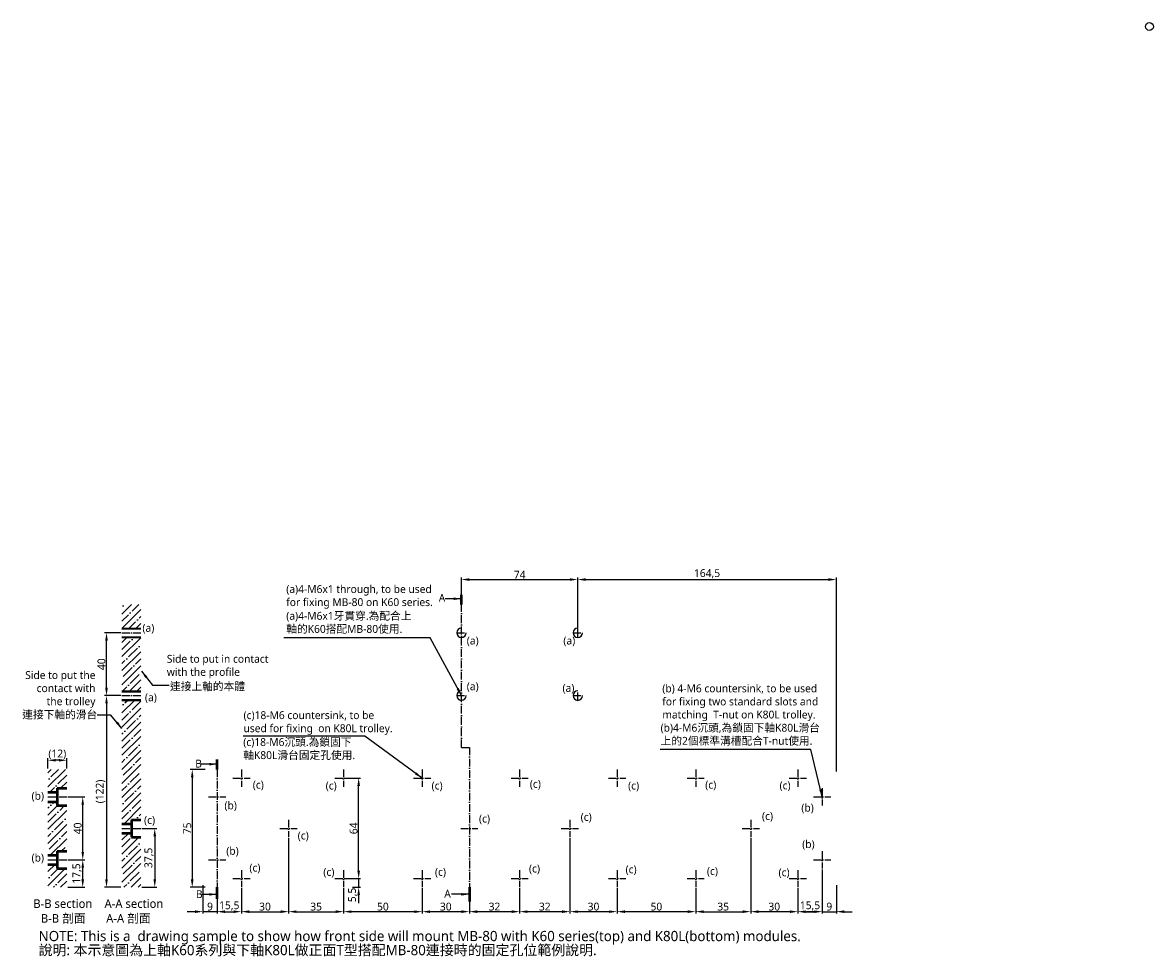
# Model space of a CAD drawing. Header units: millimetres. Extents: x 293 to 1012, y 217 to 811.
import ezdxf

# ---------------------------------------------------------------- set-up
doc = ezdxf.new("R2010")
doc.units = ezdxf.units.MM
doc.linetypes.add('中心線5', pattern=[7.2, 5, -1, 0.2, -1])
doc.layers.get('Defpoints').update_dxf_attribs({"color": 1})
doc.layers.add('中心線', color=5, linetype='中心線5')
doc.layers.add('標註線', color=3, linetype='Continuous')
doc.styles.get("Standard").update_dxf_attribs({"font": 'msjh.ttf'})
doc.dimstyles.new('ISO-25', dxfattribs={"dimtxt": 5, "dimasz": 5, "dimexe": 1.25, "dimexo": 0.625, "dimtad": 1, "dimdec": 8, "dimtxsty": 'Standard', "dimcen": 2.5, "dimadec": 0, "dimazin": 0, "dimtfac": 1, "dimtdec": 8, "dimtmove": 0, "dimatfit": 3, "dimfxl": 0, "dimarcsym": 0})
pattern_1 = [(45, (56.157, 0), (-4.49013, 4.49013), []), (45, (60.647, 0), (-4.49013, 4.49013), [7.9375, -1.5875, 0, -1.5875])]

# ---------------------------------------------------------------- blocks, each defined once
blk = doc.blocks.new('*D1')
at = {"layer": 'Defpoints', "color": 0}
for p in [(321.05, 278.39), (331.23, 278.39), (321.05, 260.89)]:
    blk.add_point(p, dxfattribs=at)
at = {"layer": '標註線', "color": 0, "lineweight": -2}
for p, q in [((321.68, 278.39), (332.48, 278.39)), ((331.23, 265.89), (331.23, 273.39)), ((321.68, 260.89), (332.48, 260.89))]:
    blk.add_line(p, q, dxfattribs=at)
at = {"layer": '標註線', "color": 0}
for points in [[(330.4, 273.39), (332.07, 273.39), (331.23, 278.39)], [(330.4, 265.89), (332.07, 265.89), (331.23, 260.89)]]:
    blk.add_solid(points, dxfattribs=at)
at = {"layer": '標註線', "color": 0, "insert": (327.59, 269.64), "char_height": 5, "attachment_point": 5, "rotation": 90}
blk.add_mtext('17,5', dxfattribs=at)
blk = doc.blocks.new('*D2')
at = {"layer": 'Defpoints', "color": 0}
for p in [(309.05, 341.74), (309.05, 335.89), (321.05, 335.89)]:
    blk.add_point(p, dxfattribs=at)
at = {"layer": '標註線', "color": 0, "lineweight": -2}
for p, q in [((309.05, 336.52), (309.05, 342.99)), ((316.05, 341.74), (314.05, 341.74)), ((321.05, 336.52), (321.05, 342.99))]:
    blk.add_line(p, q, dxfattribs=at)
at = {"layer": '標註線', "color": 0}
for points in [[(314.05, 342.57), (314.05, 340.91), (309.05, 341.74)], [(316.05, 342.57), (316.05, 340.91), (321.05, 341.74)]]:
    blk.add_solid(points, dxfattribs=at)
at = {"layer": '標註線', "color": 0, "insert": (315.05, 345.49), "char_height": 5, "attachment_point": 5}
blk.add_mtext('(12)', dxfattribs=at)
blk = doc.blocks.new('*D3')
at = {"layer": 'Defpoints', "color": 0}
for p in [(346.36, 422.89), (356.18, 422.89), (356.18, 382.89)]:
    blk.add_point(p, dxfattribs=at)
at = {"layer": '標註線', "color": 0, "lineweight": -2}
for p, q in [((355.55, 422.89), (345.11, 422.89)), ((346.36, 387.89), (346.36, 417.89)), ((355.55, 382.89), (345.11, 382.89))]:
    blk.add_line(p, q, dxfattribs=at)
at = {"layer": '標註線', "color": 0}
for points in [[(345.52, 417.89), (347.19, 417.89), (346.36, 422.89)], [(345.52, 387.89), (347.19, 387.89), (346.36, 382.89)]]:
    blk.add_solid(points, dxfattribs=at)
at = {"layer": '標註線', "color": 0, "insert": (343.15, 402.89), "char_height": 5, "attachment_point": 5, "rotation": 90}
blk.add_mtext('40', dxfattribs=at)
blk = doc.blocks.new('*D4')
at = {"layer": 'Defpoints', "color": 0}
for p in [(810.71, 456.78), (646.21, 422.89), (810.71, 333.89)]:
    blk.add_point(p, dxfattribs=at)
at = {"layer": '標註線', "color": 0, "lineweight": -2}
for p, q in [((646.21, 423.52), (646.21, 458.03)), ((651.21, 456.78), (805.71, 456.78)), ((810.71, 334.52), (810.71, 458.03))]:
    blk.add_line(p, q, dxfattribs=at)
at = {"layer": '標註線', "color": 0}
for points in [[(651.21, 457.61), (651.21, 455.94), (646.21, 456.78)], [(805.71, 457.61), (805.71, 455.94), (810.71, 456.78)]]:
    blk.add_solid(points, dxfattribs=at)
at = {"layer": '標註線', "color": 0, "insert": (728.46, 460.42), "char_height": 5, "attachment_point": 5}
blk.add_mtext('164,5', dxfattribs=at)
blk = doc.blocks.new('*D5')
at = {"layer": 'Defpoints', "color": 0}
for p in [(409.71, 335.89), (400.91, 260.89), (409.71, 260.89)]:
    blk.add_point(p, dxfattribs=at)
at = {"layer": '標註線', "color": 0, "lineweight": -2}
for p, q in [((409.09, 335.89), (399.66, 335.89)), ((400.91, 330.89), (400.91, 265.89)), ((409.09, 260.89), (399.66, 260.89))]:
    blk.add_line(p, q, dxfattribs=at)
at = {"layer": '標註線', "color": 0}
for points in [[(400.07, 330.89), (401.74, 330.89), (400.91, 335.89)], [(400.07, 265.89), (401.74, 265.89), (400.91, 260.89)]]:
    blk.add_solid(points, dxfattribs=at)
at = {"layer": '標註線', "color": 0, "insert": (397.74, 298.39), "char_height": 5, "attachment_point": 5, "rotation": 90}
blk.add_mtext('75', dxfattribs=at)
blk = doc.blocks.new('*D6')
at = {"layer": 'Defpoints', "color": 0}
for p in [(321.05, 318.39), (331.23, 318.39), (321.68, 278.39)]:
    blk.add_point(p, dxfattribs=at)
at = {"layer": '標註線', "color": 0, "lineweight": -2}
for p, q in [((321.68, 318.39), (332.48, 318.39)), ((331.23, 283.39), (331.23, 313.39)), ((322.3, 278.39), (332.48, 278.39))]:
    blk.add_line(p, q, dxfattribs=at)
at = {"layer": '標註線', "color": 0}
for points in [[(330.4, 313.39), (332.07, 313.39), (331.23, 318.39)], [(330.4, 283.39), (332.07, 283.39), (331.23, 278.39)]]:
    blk.add_solid(points, dxfattribs=at)
at = {"layer": '標註線', "color": 0, "insert": (328.03, 298.39), "char_height": 5, "attachment_point": 5, "rotation": 90}
blk.add_mtext('40', dxfattribs=at)
blk = doc.blocks.new('*D7')
at = {"layer": 'Defpoints', "color": 0}
for p in [(356.18, 382.89), (346.36, 260.89), (356.18, 260.89)]:
    blk.add_point(p, dxfattribs=at)
at = {"layer": '標註線', "color": 0, "lineweight": -2}
for p, q in [((355.55, 382.89), (345.11, 382.89)), ((346.36, 377.89), (346.36, 265.89)), ((355.55, 260.89), (345.11, 260.89))]:
    blk.add_line(p, q, dxfattribs=at)
at = {"layer": '標註線', "color": 0}
for points in [[(345.52, 377.89), (347.19, 377.89), (346.36, 382.89)], [(345.52, 265.89), (347.19, 265.89), (346.36, 260.89)]]:
    blk.add_solid(points, dxfattribs=at)
at = {"layer": '標註線', "color": 0, "insert": (342.61, 321.89), "char_height": 5, "attachment_point": 5, "rotation": 90}
blk.add_mtext('(122)', dxfattribs=at)
blk = doc.blocks.new('*D8')
at = {"layer": 'Defpoints', "color": 0}
for p in [(368.18, 298.39), (368.18, 260.89), (377.05, 260.89)]:
    blk.add_point(p, dxfattribs=at)
at = {"layer": '標註線', "color": 0, "lineweight": -2}
for p, q in [((368.8, 298.39), (378.3, 298.39)), ((377.05, 293.39), (377.05, 265.89)), ((368.8, 260.89), (378.3, 260.89))]:
    blk.add_line(p, q, dxfattribs=at)
at = {"layer": '標註線', "color": 0}
for points in [[(376.22, 293.39), (377.88, 293.39), (377.05, 298.39)], [(376.22, 265.89), (377.88, 265.89), (377.05, 260.89)]]:
    blk.add_solid(points, dxfattribs=at)
at = {"layer": '標註線', "color": 0, "insert": (373.42, 279.64), "char_height": 5, "attachment_point": 5, "rotation": 90}
blk.add_mtext('37,5', dxfattribs=at)
blk = doc.blocks.new('*D10')
at = {"layer": 'Defpoints', "color": 0}
for p in [(462.21, 292.89), (432.21, 260.89), (462.21, 245.38)]:
    blk.add_point(p, dxfattribs=at)
at = {"layer": '標註線', "color": 0, "lineweight": -2}
for p, q in [((462.21, 292.27), (462.21, 244.13)), ((432.21, 260.27), (432.21, 244.13)), ((437.21, 245.38), (457.21, 245.38))]:
    blk.add_line(p, q, dxfattribs=at)
at = {"layer": '標註線', "color": 0}
for points in [[(437.21, 246.21), (437.21, 244.54), (432.21, 245.38)], [(457.21, 246.21), (457.21, 244.54), (462.21, 245.38)]]:
    blk.add_solid(points, dxfattribs=at)
at = {"layer": '標註線', "color": 0, "insert": (447.21, 248.59), "char_height": 5, "attachment_point": 5}
blk.add_mtext('30', dxfattribs=at)
blk = doc.blocks.new('*D12')
at = {"layer": 'Defpoints', "color": 0}
for p in [(756.21, 292.89), (786.21, 260.89), (756.21, 245.38)]:
    blk.add_point(p, dxfattribs=at)
at = {"layer": '標註線', "color": 0, "lineweight": -2}
for p, q in [((756.21, 292.27), (756.21, 244.13)), ((786.21, 260.27), (786.21, 244.13)), ((781.21, 245.38), (761.21, 245.38))]:
    blk.add_line(p, q, dxfattribs=at)
at = {"layer": '標註線', "color": 0}
for points in [[(761.21, 246.21), (761.21, 244.54), (756.21, 245.38)], [(781.21, 246.21), (781.21, 244.54), (786.21, 245.38)]]:
    blk.add_solid(points, dxfattribs=at)
at = {"layer": '標註線', "color": 0, "insert": (771.21, 248.59), "char_height": 5, "attachment_point": 5}
blk.add_mtext('30', dxfattribs=at)
blk = doc.blocks.new('*D13')
at = {"layer": 'Defpoints', "color": 0}
for p in [(497.21, 330.39), (506.79, 330.39), (497.21, 266.39)]:
    blk.add_point(p, dxfattribs=at)
at = {"layer": '標註線', "color": 0, "lineweight": -2}
for p, q in [((497.84, 330.39), (508.04, 330.39)), ((506.79, 271.39), (506.79, 325.39)), ((497.84, 266.39), (508.04, 266.39))]:
    blk.add_line(p, q, dxfattribs=at)
at = {"layer": '標註線', "color": 0}
for points in [[(505.96, 325.39), (507.63, 325.39), (506.79, 330.39)], [(505.96, 271.39), (507.63, 271.39), (506.79, 266.39)]]:
    blk.add_solid(points, dxfattribs=at)
at = {"layer": '標註線', "color": 0, "insert": (503.58, 298.39), "char_height": 5, "attachment_point": 5, "rotation": 90}
blk.add_mtext('64', dxfattribs=at)
blk = doc.blocks.new('*D14')
at = {"layer": 'Defpoints', "color": 0}
for p in [(646.21, 456.78), (572.21, 440.89), (646.21, 425.89)]:
    blk.add_point(p, dxfattribs=at)
at = {"layer": '標註線', "color": 0, "lineweight": -2}
for p, q in [((572.21, 441.52), (572.21, 458.03)), ((577.21, 456.78), (641.21, 456.78)), ((646.21, 426.52), (646.21, 458.03))]:
    blk.add_line(p, q, dxfattribs=at)
at = {"layer": '標註線', "color": 0}
for points in [[(577.21, 457.61), (577.21, 455.94), (572.21, 456.78)], [(641.21, 457.61), (641.21, 455.94), (646.21, 456.78)]]:
    blk.add_solid(points, dxfattribs=at)
at = {"layer": '標註線', "color": 0, "insert": (609.21, 459.9), "char_height": 5, "attachment_point": 5}
blk.add_mtext('74', dxfattribs=at)
blk = doc.blocks.new('*D15')
at = {"layer": 'Defpoints', "color": 0}
for p in [(462.21, 292.89), (497.21, 260.89), (497.21, 245.38)]:
    blk.add_point(p, dxfattribs=at)
at = {"layer": '標註線', "color": 0, "lineweight": -2}
for p, q in [((462.21, 292.27), (462.21, 244.13)), ((497.21, 260.27), (497.21, 244.13)), ((467.21, 245.38), (492.21, 245.38))]:
    blk.add_line(p, q, dxfattribs=at)
at = {"layer": '標註線', "color": 0}
for points in [[(467.21, 246.21), (467.21, 244.54), (462.21, 245.38)], [(492.21, 246.21), (492.21, 244.54), (497.21, 245.38)]]:
    blk.add_solid(points, dxfattribs=at)
at = {"layer": '標註線', "color": 0, "insert": (479.71, 248.59), "char_height": 5, "attachment_point": 5}
blk.add_mtext('35', dxfattribs=at)
blk = doc.blocks.new('*D16')
at = {"layer": 'Defpoints', "color": 0}
for p in [(756.21, 292.89), (721.21, 260.89), (756.21, 245.38)]:
    blk.add_point(p, dxfattribs=at)
at = {"layer": '標註線', "color": 0, "lineweight": -2}
for p, q in [((756.21, 292.27), (756.21, 244.13)), ((721.21, 260.27), (721.21, 244.13)), ((726.21, 245.38), (751.21, 245.38))]:
    blk.add_line(p, q, dxfattribs=at)
at = {"layer": '標註線', "color": 0}
for points in [[(726.21, 246.21), (726.21, 244.54), (721.21, 245.38)], [(751.21, 246.21), (751.21, 244.54), (756.21, 245.38)]]:
    blk.add_solid(points, dxfattribs=at)
at = {"layer": '標註線', "color": 0, "insert": (738.71, 248.59), "char_height": 5, "attachment_point": 5}
blk.add_mtext('35', dxfattribs=at)
blk = doc.blocks.new('*D17')
at = {"layer": 'Defpoints', "color": 0}
for p in [(671.21, 260.89), (721.21, 260.89), (671.21, 245.38)]:
    blk.add_point(p, dxfattribs=at)
at = {"layer": '標註線', "color": 0, "lineweight": -2}
for p, q in [((671.21, 260.27), (671.21, 244.13)), ((721.21, 260.27), (721.21, 244.13)), ((716.21, 245.38), (676.21, 245.38))]:
    blk.add_line(p, q, dxfattribs=at)
at = {"layer": '標註線', "color": 0}
for points in [[(676.21, 246.21), (676.21, 244.54), (671.21, 245.38)], [(716.21, 246.21), (716.21, 244.54), (721.21, 245.38)]]:
    blk.add_solid(points, dxfattribs=at)
at = {"layer": '標註線', "color": 0, "insert": (696.21, 248.59), "char_height": 5, "attachment_point": 5}
blk.add_mtext('50', dxfattribs=at)
blk = doc.blocks.new('*D18')
at = {"layer": 'Defpoints', "color": 0}
for p in [(547.21, 260.89), (577.21, 260.89), (547.21, 245.38)]:
    blk.add_point(p, dxfattribs=at)
at = {"layer": '標註線', "color": 0, "lineweight": -2}
for p, q in [((547.21, 260.27), (547.21, 244.13)), ((577.21, 260.27), (577.21, 244.13)), ((572.21, 245.38), (552.21, 245.38))]:
    blk.add_line(p, q, dxfattribs=at)
at = {"layer": '標註線', "color": 0}
for points in [[(552.21, 246.21), (552.21, 244.54), (547.21, 245.38)], [(572.21, 246.21), (572.21, 244.54), (577.21, 245.38)]]:
    blk.add_solid(points, dxfattribs=at)
at = {"layer": '標註線', "color": 0, "insert": (562.21, 248.59), "char_height": 5, "attachment_point": 5}
blk.add_mtext('30', dxfattribs=at)
blk = doc.blocks.new('*D19')
at = {"layer": 'Defpoints', "color": 0}
for p in [(497.21, 260.89), (547.21, 260.89), (497.21, 245.38)]:
    blk.add_point(p, dxfattribs=at)
at = {"layer": '標註線', "color": 0, "lineweight": -2}
for p, q in [((497.21, 260.27), (497.21, 244.13)), ((547.21, 260.27), (547.21, 244.13)), ((542.21, 245.38), (502.21, 245.38))]:
    blk.add_line(p, q, dxfattribs=at)
at = {"layer": '標註線', "color": 0}
for points in [[(502.21, 246.21), (502.21, 244.54), (497.21, 245.38)], [(542.21, 246.21), (542.21, 244.54), (547.21, 245.38)]]:
    blk.add_solid(points, dxfattribs=at)
at = {"layer": '標註線', "color": 0, "insert": (522.21, 248.59), "char_height": 5, "attachment_point": 5}
blk.add_mtext('50', dxfattribs=at)
blk = doc.blocks.new('*D20')
at = {"layer": 'Defpoints', "color": 0}
for p in [(641.21, 292.89), (671.21, 260.89), (641.21, 245.38)]:
    blk.add_point(p, dxfattribs=at)
at = {"layer": '標註線', "color": 0, "lineweight": -2}
for p, q in [((641.21, 292.27), (641.21, 244.13)), ((671.21, 260.27), (671.21, 244.13)), ((666.21, 245.38), (646.21, 245.38))]:
    blk.add_line(p, q, dxfattribs=at)
at = {"layer": '標註線', "color": 0}
for points in [[(646.21, 246.21), (646.21, 244.54), (641.21, 245.38)], [(666.21, 246.21), (666.21, 244.54), (671.21, 245.38)]]:
    blk.add_solid(points, dxfattribs=at)
at = {"layer": '標註線', "color": 0, "insert": (656.21, 248.59), "char_height": 5, "attachment_point": 5}
blk.add_mtext('30', dxfattribs=at)
blk = doc.blocks.new('*D21')
at = {"layer": 'Defpoints', "color": 0}
for p in [(641.21, 292.89), (609.21, 260.89), (609.21, 245.38)]:
    blk.add_point(p, dxfattribs=at)
at = {"layer": '標註線', "color": 0, "lineweight": -2}
for p, q in [((641.21, 292.27), (641.21, 244.13)), ((609.21, 260.27), (609.21, 244.13)), ((636.21, 245.38), (614.21, 245.38))]:
    blk.add_line(p, q, dxfattribs=at)
at = {"layer": '標註線', "color": 0}
for points in [[(614.21, 246.21), (614.21, 244.54), (609.21, 245.38)], [(636.21, 246.21), (636.21, 244.54), (641.21, 245.38)]]:
    blk.add_solid(points, dxfattribs=at)
at = {"layer": '標註線', "color": 0, "insert": (625.21, 248.59), "char_height": 5, "attachment_point": 5}
blk.add_mtext('32', dxfattribs=at)
blk = doc.blocks.new('*D22')
at = {"layer": 'Defpoints', "color": 0}
for p in [(577.21, 260.89), (609.21, 260.89), (577.21, 245.38)]:
    blk.add_point(p, dxfattribs=at)
at = {"layer": '標註線', "color": 0, "lineweight": -2}
for p, q in [((577.21, 260.27), (577.21, 244.13)), ((609.21, 260.27), (609.21, 244.13)), ((604.21, 245.38), (582.21, 245.38))]:
    blk.add_line(p, q, dxfattribs=at)
at = {"layer": '標註線', "color": 0}
for points in [[(582.21, 246.21), (582.21, 244.54), (577.21, 245.38)], [(604.21, 246.21), (604.21, 244.54), (609.21, 245.38)]]:
    blk.add_solid(points, dxfattribs=at)
at = {"layer": '標註線', "color": 0, "insert": (593.21, 248.59), "char_height": 5, "attachment_point": 5}
blk.add_mtext('32', dxfattribs=at)
blk = doc.blocks.new('*D23')
at = {"layer": 'Defpoints', "color": 0}
for p in [(497.21, 266.39), (502.3, 260.89), (506.79, 260.89)]:
    blk.add_point(p, dxfattribs=at)
at = {"layer": '標註線', "color": 0, "lineweight": -2}
for p, q in [((506.79, 271.39), (506.79, 276.39)), ((497.84, 266.39), (508.04, 266.39)), ((506.79, 266.39), (506.79, 260.89)), ((502.92, 260.89), (508.04, 260.89)), ((506.79, 255.89), (506.79, 250.89))]:
    blk.add_line(p, q, dxfattribs=at)
at = {"layer": '標註線', "color": 0}
for points in [[(505.96, 271.39), (507.63, 271.39), (506.79, 266.39)], [(505.96, 255.89), (507.63, 255.89), (506.79, 260.89)]]:
    blk.add_solid(points, dxfattribs=at)
at = {"layer": '標註線', "color": 0, "insert": (502.98, 256.03), "char_height": 5, "attachment_point": 5, "rotation": 90}
blk.add_mtext('5,5', dxfattribs=at)
blk = doc.blocks.new('*D27')
at = {"layer": 'Defpoints', "color": 0}
for p in [(801.71, 272.89), (810.71, 262.89), (810.71, 245.38)]:
    blk.add_point(p, dxfattribs=at)
at = {"layer": '標註線', "color": 0, "lineweight": -2}
for p, q in [((801.71, 272.27), (801.71, 244.13)), ((810.71, 262.27), (810.71, 244.13)), ((796.71, 245.38), (791.71, 245.38)), ((801.71, 245.38), (810.71, 245.38)), ((815.71, 245.38), (820.71, 245.38))]:
    blk.add_line(p, q, dxfattribs=at)
at = {"layer": '標註線', "color": 0}
for points in [[(796.71, 246.21), (796.71, 244.54), (801.71, 245.38)], [(815.71, 246.21), (815.71, 244.54), (810.71, 245.38)]]:
    blk.add_solid(points, dxfattribs=at)
at = {"layer": '標註線', "color": 0, "insert": (806.21, 248.59), "char_height": 5, "attachment_point": 5}
blk.add_mtext('9', dxfattribs=at)
blk = doc.blocks.new('*D40')
at = {"layer": 'Defpoints', "color": 0}
for p in [(801.71, 272.89), (786.21, 260.89), (801.71, 245.38)]:
    blk.add_point(p, dxfattribs=at)
at = {"layer": '標註線', "color": 0, "lineweight": -2}
for p, q in [((801.71, 272.27), (801.71, 244.13)), ((786.21, 260.27), (786.21, 244.13)), ((791.21, 245.38), (796.71, 245.38))]:
    blk.add_line(p, q, dxfattribs=at)
at = {"layer": '標註線', "color": 0}
for points in [[(791.21, 246.21), (791.21, 244.54), (786.21, 245.38)], [(796.71, 246.21), (796.71, 244.54), (801.71, 245.38)]]:
    blk.add_solid(points, dxfattribs=at)
at = {"layer": '標註線', "color": 0, "insert": (793.96, 249.02), "char_height": 5, "attachment_point": 5}
blk.add_mtext('15,5', dxfattribs=at)
blk = doc.blocks.new('*D41')
at = {"layer": 'Defpoints', "color": 0}
for p in [(416.71, 260.89), (432.21, 260.89), (432.21, 245.38)]:
    blk.add_point(p, dxfattribs=at)
at = {"layer": '標註線', "color": 0, "lineweight": -2}
for p, q in [((416.71, 260.27), (416.71, 244.13)), ((432.21, 260.27), (432.21, 244.13)), ((421.71, 245.38), (427.21, 245.38))]:
    blk.add_line(p, q, dxfattribs=at)
at = {"layer": '標註線', "color": 0}
for points in [[(421.71, 246.21), (421.71, 244.54), (416.71, 245.38)], [(427.21, 246.21), (427.21, 244.54), (432.21, 245.38)]]:
    blk.add_solid(points, dxfattribs=at)
at = {"layer": '標註線', "color": 0, "insert": (424.46, 249.02), "char_height": 5, "attachment_point": 5}
blk.add_mtext('15,5', dxfattribs=at)
blk = doc.blocks.new('*D42')
at = {"layer": 'Defpoints', "color": 0}
for p in [(407.71, 262.89), (416.71, 260.89), (407.71, 245.38)]:
    blk.add_point(p, dxfattribs=at)
at = {"layer": '標註線', "color": 0, "lineweight": -2}
for p, q in [((407.71, 262.27), (407.71, 244.13)), ((416.71, 260.27), (416.71, 244.13)), ((402.71, 245.38), (397.71, 245.38)), ((416.71, 245.38), (407.71, 245.38)), ((421.71, 245.38), (426.71, 245.38))]:
    blk.add_line(p, q, dxfattribs=at)
at = {"layer": '標註線', "color": 0}
for points in [[(402.71, 246.21), (402.71, 244.54), (407.71, 245.38)], [(421.71, 246.21), (421.71, 244.54), (416.71, 245.38)]]:
    blk.add_solid(points, dxfattribs=at)
at = {"layer": '標註線', "color": 0, "insert": (412.21, 248.59), "char_height": 5, "attachment_point": 5}
blk.add_mtext('9', dxfattribs=at)

msp = doc.modelspace()

# ---------------------------------------------------------------- hatches: boundary and pattern name
h = msp.add_hatch()
h.set_pattern_fill('ANSI35', color=256, style=0)
h.set_pattern_definition(pattern_1)
h.paths.add_polyline_path([(368.17959663, 292.89464349), (362.17959663, 292.89464349), (362.17959663, 295.39464349), (356.17959663, 295.39464349), (356.17959663, 260.89464349), (368.17959663, 260.89464349)])
h.paths.add_polyline_path([(368.17959663, 379.89464349), (356.17959663, 379.89464349), (356.17959663, 301.39464349), (362.17959663, 301.39464349), (362.17959663, 303.89464349), (368.17959663, 303.89464349)])
h.paths.add_polyline_path([(368.17959663, 419.89464349), (356.17959663, 419.89464349), (356.17959663, 385.89464349), (368.17959663, 385.89464349)])
h.paths.add_polyline_path([(368.17959663, 440.89464349), (356.17959663, 440.89464349), (356.17959663, 425.89464349), (368.17959663, 425.89464349)])
h = msp.add_hatch()
h.set_pattern_fill('ANSI35', color=256, style=0)
h.set_pattern_definition(pattern_1)
h.paths.add_polyline_path([(309.05104685, 335.89464349), (309.05104685, 321.39464349), (315.05104685, 321.39464349), (315.05104685, 323.89464349), (321.05104685, 323.89464349), (321.05104685, 335.89464349)])
h.paths.add_polyline_path([(309.05104685, 281.39464349), (315.05104685, 281.39464349), (315.05104685, 283.89464349), (321.05104685, 283.89464349), (321.05104685, 312.89464349), (315.05104685, 312.89464349), (315.05104685, 315.39464349), (309.05104685, 315.39464349)])
h.paths.add_polyline_path([(315.05104685, 272.89464349), (315.05104685, 275.39464349), (309.05104685, 275.39464349), (309.05104685, 260.89464349), (321.05104685, 260.89464349), (321.05104685, 272.89464349)])

# ---------------------------------------------------------------- linework, layer by layer
for p, q in [((356.17959663, 425.89464349), (368.17959663, 425.89464349)), ((356.17959663, 425.39464349), (368.17959663, 425.39464349)), ((356.17959663, 420.39464349), (368.17959663, 420.39464349)), ((356.17959663, 419.89464349), (368.17959663, 419.89464349)), ((356.17959663, 385.89464349), (368.17959663, 385.89464349)), ((356.17959663, 385.39464349), (368.17959663, 385.39464349)), ((356.17959663, 380.39464349), (368.17959663, 380.39464349)), ((356.17959663, 379.89464349), (368.17959663, 379.89464349))]:
    msp.add_line(p, q)
at = {"lineweight": 50}
for p, q in [((315.05104685, 323.89464349), (315.05104685, 312.89464349)), ((315.05104685, 323.89464349), (321.05104685, 323.89464349)), ((309.05104685, 321.39464349), (315.05104685, 321.39464349)), ((309.05104685, 315.39464349), (315.05104685, 315.39464349)), ((315.05104685, 312.89464349), (321.05104685, 312.89464349)), ((362.17959663, 303.89464349), (362.17959663, 292.89464349)), ((362.17959663, 303.89464349), (368.17959663, 303.89464349)), ((356.17959663, 301.39464349), (362.17959663, 301.39464349)), ((356.17959663, 295.39464349), (362.17959663, 295.39464349)), ((362.17959663, 292.89464349), (368.17959663, 292.89464349)), ((309.05104685, 281.39464349), (315.05104685, 281.39464349)), ((315.05104685, 283.89464349), (315.05104685, 272.89464349)), ((315.05104685, 283.89464349), (321.05104685, 283.89464349)), ((309.05104685, 275.39464349), (315.05104685, 275.39464349)), ((315.05104685, 272.89464349), (321.05104685, 272.89464349))]:
    msp.add_line(p, q, dxfattribs=at)
msp.add_circle((1009.92204266, 808.78928697), 2.5)
for centre, end in [((572.21429808, 422.89464349), 360), ((646.21429808, 422.89464349), 360), ((572.21429808, 382.89464349), 0), ((646.21429808, 382.89464349), 0)]:
    msp.add_arc(centre, 3, 90, end)
at = {"layer": '中心線'}
for p, q in [((572.21429808, 349.89972434), (572.21429808, 440.89464349)), ((646.21429808, 419.89464349), (646.21429808, 425.89464349)), ((356.17959663, 422.89464349), (368.17959663, 422.89464349)), ((569.21429808, 422.89464349), (575.21429808, 422.89464349)), ((643.21429808, 422.89464349), (649.21429808, 422.89464349)), ((356.17959663, 382.89464349), (368.17959663, 382.89464349)), ((569.21429808, 382.89464349), (575.21429808, 382.89464349)), ((643.21429808, 382.89464349), (649.21429808, 382.89464349)), ((646.21429808, 379.89464349), (646.21429808, 385.89464349)), ((572.21429808, 349.89972434), (577.21429808, 349.89972434)), ((577.21429808, 349.89972434), (577.21429808, 260.89464349)), ((416.71429808, 335.89464349), (416.71429808, 260.89464349)), ((432.21429808, 335.89464349), (432.21429808, 324.89464349)), ((497.21429808, 335.89464349), (497.21429808, 324.89464349)), ((547.21429808, 335.89464349), (547.21429808, 324.89464349)), ((609.21429808, 335.89464349), (609.21429808, 324.89464349)), ((671.21429808, 335.89464349), (671.21429808, 324.89464349)), ((721.21429808, 335.89464349), (721.21429808, 324.89464349)), ((786.21429808, 335.89464349), (786.21429808, 324.89464349)), ((426.71429808, 330.39464349), (437.71429808, 330.39464349)), ((491.71429808, 330.39464349), (502.71429808, 330.39464349)), ((541.71429808, 330.39464349), (552.71429808, 330.39464349)), ((603.71429808, 330.39464349), (614.71429808, 330.39464349)), ((665.71429808, 330.39464349), (676.71429808, 330.39464349)), ((715.71429808, 330.39464349), (726.71429808, 330.39464349)), ((780.71429808, 330.39464349), (791.71429808, 330.39464349)), ((801.71429808, 323.89464349), (801.71429808, 312.89464349)), ((309.05104685, 318.39464349), (321.05104685, 318.39464349)), ((411.21102133, 318.39464349), (422.21102133, 318.39464349)), ((796.21429808, 318.39464349), (807.21429808, 318.39464349)), ((462.21429808, 303.89464349), (462.21429808, 292.89464349)), ((641.21429808, 303.89464349), (641.21429808, 292.89464349)), ((756.21429808, 303.89464349), (756.21429808, 292.89464349)), ((356.17959663, 298.39464349), (368.17959663, 298.39464349)), ((456.71429808, 298.39464349), (467.71429808, 298.39464349)), ((571.71429808, 298.39464349), (582.71429808, 298.39464349)), ((635.71429808, 298.39464349), (646.71429808, 298.39464349)), ((750.71429808, 298.39464349), (761.71429808, 298.39464349)), ((801.71429808, 283.89464349), (801.71429808, 272.89464349)), ((309.05104685, 278.39464349), (321.05104685, 278.39464349)), ((411.21102133, 278.39464349), (422.21102133, 278.39464349)), ((796.21429808, 278.39464349), (807.21429808, 278.39464349)), ((426.71429808, 266.39464349), (437.71429808, 266.39464349)), ((432.21429808, 271.89464349), (432.21429808, 260.89464349)), ((491.71429808, 266.39464349), (502.71429808, 266.39464349)), ((497.21429808, 271.89464349), (497.21429808, 260.89464349)), ((541.71429808, 266.39464349), (552.71429808, 266.39464349)), ((547.21429808, 271.89464349), (547.21429808, 260.89464349)), ((603.71429808, 266.39464349), (614.71429808, 266.39464349)), ((609.21429808, 271.89464349), (609.21429808, 260.89464349)), ((665.71429808, 266.39464349), (676.71429808, 266.39464349)), ((671.21429808, 271.89464349), (671.21429808, 260.89464349)), ((715.71429808, 266.39464349), (726.71429808, 266.39464349)), ((721.21429808, 271.89464349), (721.21429808, 260.89464349)), ((780.71429808, 266.39464349), (791.71429808, 266.39464349)), ((786.21429808, 271.89464349), (786.21429808, 260.89464349))]:
    msp.add_line(p, q, dxfattribs=at)
at = {"layer": '標註線', "lineweight": 50}
for p, q in [((572.21429808, 440.89464349), (572.21429808, 447.0674393)), ((416.71429808, 335.89464349), (416.71429808, 342.13644261)), ((416.71429808, 253.64775932), (416.71429808, 260.89464349)), ((577.21429808, 260.89464349), (577.21429808, 251.95352842))]:
    msp.add_line(p, q, dxfattribs=at)

# ---------------------------------------------------------------- texts
for s, insert, char_height, attachment_point in [('(a)4-M6x1 through, to be used \\Pfor fixing MB-80 on K60 series.', (460.72319769, 453.23080197), 5, 1), ('Side to put in contact\\Pwith the profile', (384.73627934, 408.81552497), 5, 1), ('Side to put the\\Pcontact with\\Pthe trolley', (339.33884845, 375.12177192), 5, 9), ('(b) 4-M6 countersink, to be used \\Pfor fixing two standard slots and \\Pmatching  T-nut on K80L trolley.', (699.98966445, 390.00717774), 5, 1), ('(c)18-M6 countersink, to be\\Pused for fixing  on K80L trolley.', (433.52960284, 372.9553246), 5, 1), ('B-B section', (299.78171577, 253.25268321), 5.5, 1), ('A-A section', (345.09554209, 253.25268321), 5.5, 1), ('NOTE: This is a  drawing sample to show how front side will mount MB-80 with K60 series(top) and K80L(bottom) modules.', (303.15164082, 233.11405653), 6.5, 1)]:
    msp.add_mtext(s, dxfattribs=dict(insert=insert, char_height=char_height, attachment_point=attachment_point))
at = {"layer": '標註線', "lineweight": 50, "char_height": 5, "attachment_point": 1}
for s, insert, width in [('A', (557.73533239, 447.6259848), 1.953992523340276e-14), ('B', (402.78048113, 342.12455829), 1.77635683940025e-15), ('B', (403.21969848, 259.05139489), 1.77635683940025e-15), ('A', (561.24891749, 259.31659864), 1.953992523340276e-14)]:
    msp.add_mtext(s, dxfattribs=dict(at, insert=insert, width=width))
at = {"layer": '標註線'}
for s, insert, char_height, attachment_point in [('(a)4-M6x1牙貫穿.為配合上\\P軸的K60搭配MB-80使用.', (460.72319769, 436.18179961), 5, 1), ('(a)', (369.21516238, 428.52260047), 5, 1), ('(a)', (575.57170754, 420.44064914), 5, 1), ('(a)', (637.0191697, 420.44064914), 5, 1), ('連接上軸的本體', (386.74621924, 391.28440637), 5, 1), ('(a)', (575.57170754, 391.34562949), 5, 1), ('(a)', (636.48012962, 390.26803479), 5, 1), ('(a)', (370.83228761, 384.34127123), 5, 1), ('連接下軸的滑台', (340.48762951, 367.69335797), 5, 9), ('(b)4-M6沉頭,為鎖固下軸K80L滑台\\P上的2個標準溝槽配合T-nut使用.', (698.88929611, 364.95460932), 5, 1), ('(c)18-M6沉頭.為鎖固下\\P軸K80L滑台固定孔使用.', (433.36118944, 355.84389681), 5, 1), ('(c)', (439.42701477, 328.67774173), 5, 1), ('(c)', (485.80539085, 328.13894519), 5, 1), ('(c)', (553.16478875, 328.13894519), 5, 1), ('(c)', (615.6936128, 329.21653827), 5, 1), ('(c)', (678.22243437, 328.13894519), 5, 1), ('(c)', (727.27521897, 328.67774173), 5, 1), ('(c)', (774.5620883, 328.24292097), 5, 1), ('(b)', (298.67504714, 321.59803895), 5, 1), ('(b)', (421.39582109, 315.51321135), 5, 1), ('(b)', (788.43257862, 314.05488576), 5, 1), ('(c)', (370.24285739, 306.23775839), 5, 1), ('(c)', (583.35111812, 307.12587527), 5, 1), ('(c)', (648.03610749, 308.20346835), 5, 1), ('(c)', (763.39100421, 308.74226489), 5, 1), ('(c)', (467.99621891, 296.34994123), 5, 1), ('(b)', (788.9716187, 290.88662806), 5, 1), ('(b)', (298.67504714, 282.26588018), 5, 1), ('(b)', (422.57124341, 286.57625412), 5, 1), ('(c)', (437.27084946, 275.87566623), 5, 1), ('(c)', (484.30630587, 273.18168352), 5, 1), ('(c)', (555.32095407, 273.18168352), 5, 1), ('(c)', (615.15457023, 275.33686969), 5, 1), ('(c)', (676.60531163, 274.79807315), 5, 1), ('(c)', (728.35330163, 273.72048006), 5, 1), ('(c)', (773.9214032, 272.90528903), 5, 1), ('B-B 剖面', (304.58180819, 243.84036412), 5.5, 1), ('A-A 剖面', (346.1503313, 243.84036412), 5.5, 1), ('說明: 本示意圖為上軸K60系列與下軸K80L做正面T型搭配MB-80連接時的固定孔位範例說明.', (303.15164082, 224.18166015), 6.5, 1)]:
    msp.add_mtext(s, dxfattribs=dict(at, insert=insert, char_height=char_height, attachment_point=attachment_point))

# ---------------------------------------------------------------- dimensions: what is measured, and where the dimension line sits
for base, p1, p2, picture, middle in [((646.2142980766, 456.7764667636), (572.2142980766, 440.8946434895), (646.2142980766, 425.8946434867), '*D14', (609.2142980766, 459.9014667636)), ((810.7142980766, 456.7764667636), (646.2142980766, 422.8946434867), (810.7142980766, 333.8946434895), '*D4', (728.4642980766, 460.4195429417)), ((497.2142980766, 245.3764099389), (462.2142980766, 292.8946434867), (497.2142980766, 260.8946434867), '*D15', (479.7142980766, 248.5853350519)), ((641.2142980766, 245.3764099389), (671.2142980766, 260.8946434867), (641.2142980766, 292.8946434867), '*D20', (656.2142980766, 248.5853350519)), ((756.2142980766, 245.3764099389), (721.2142980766, 260.8946434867), (756.2142980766, 292.8946434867), '*D16', (738.7142980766, 248.5853350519)), ((801.7142980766, 245.3764099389), (786.2142980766, 260.8946434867), (801.7142980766, 272.8946434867), '*D40', (793.9642980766, 249.0194861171)), ((810.7142980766, 245.3764099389), (801.7142980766, 272.8946434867), (810.7142980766, 262.8946434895), '*D27', (806.2142980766, 248.5853350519)), ((407.7142980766, 245.3764099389), (416.7142980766, 260.8946434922), (407.7142980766, 262.8946434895), '*D42', (412.2142980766, 248.5853350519)), ((432.2142980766, 245.3764099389), (416.7142980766, 260.8946434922), (432.2142980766, 260.8946434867), '*D41', (424.4642980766, 249.0194861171)), ((671.2142980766, 245.3764099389), (721.2142980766, 260.8946434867), (671.2142980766, 260.8946434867), '*D17', (696.2142980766, 248.5853350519))]:
    dim = msp.add_linear_dim(base=base, p1=p1, p2=p2, dimstyle='ISO-25', dxfattribs=at)
    dim.commit()
    dim.dimension.update_dxf_attribs({"geometry": picture, "text_midpoint": middle})
for base, p1, p2, picture, middle in [((346.3573115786, 422.8946434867), (356.1795966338, 382.8946434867), (356.1795966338, 422.8946434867), '*D3', (343.1483864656, 402.8946434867)), ((400.9059802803, 260.8946434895), (409.7142980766, 335.8946434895), (409.7142980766, 260.8946434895), '*D5', (397.7390177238, 298.3946434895)), ((506.7925876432, 330.3946434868), (497.210860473, 266.3946434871), (497.2110085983, 330.3946434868), '*D13', (503.5836625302, 298.3946434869)), ((331.2349069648, 318.3946434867), (321.6760468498, 278.3946434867), (321.0510468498, 318.3946434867), '*D6', (328.0259818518, 298.3946434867)), ((377.0496380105, 260.8946434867), (368.1795966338, 298.3946434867), (368.1795966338, 260.8946434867), '*D8', (373.4210873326, 279.6446434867)), ((331.2349069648, 278.3946434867), (321.0510468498, 260.8946434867), (321.0510468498, 278.3946434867), '*D1', (327.5918307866, 269.6446434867))]:
    dim = msp.add_linear_dim(base=base, p1=p1, p2=p2, angle=90, dimstyle='ISO-25', dxfattribs=at)
    dim.commit()
    dim.dimension.update_dxf_attribs({"geometry": picture, "text_midpoint": middle})
dim = msp.add_linear_dim(base=(346.35731158, 260.89464349), p1=(356.17959663, 382.89464349), p2=(356.17959663, 260.89464349), angle=90, text='(122)', dimstyle='ISO-25', dxfattribs=at)
dim.commit()
dim.dimension.update_dxf_attribs({"geometry": '*D7', "text_midpoint": (342.60771506, 321.89464349)})
dim = msp.add_linear_dim(base=(309.05104685, 341.73955811), p1=(321.05104685, 335.89464349), p2=(309.05104685, 335.89464349), angle=180, text='(12)', dimstyle='ISO-25', dxfattribs=at)
dim.commit()
dim.dimension.update_dxf_attribs({"geometry": '*D2', "text_midpoint": (315.05104685, 341.73955811), "dimtype": 160})
for base, p1, p2, picture, middle in [((462.2142980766, 245.3764099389), (432.2142980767, 260.8946434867), (462.2142980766, 292.8946434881), '*D10', (447.2142980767, 248.5853350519)), ((609.2142980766, 245.3764099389), (641.2142980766, 292.8946434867), (609.2142980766, 260.8946434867), '*D21', (625.2142980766, 248.5853350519)), ((756.2142980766, 245.3764099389), (786.2142980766, 260.8946434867), (756.2142980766, 292.8946434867), '*D12', (771.2142980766, 248.5853350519)), ((497.2144716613, 245.3764099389), (547.2144716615, 260.8946434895), (497.2144716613, 260.8946434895), '*D19', (522.2144716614, 248.5853350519)), ((547.2142980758, 245.3764099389), (577.2142980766, 260.8946434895), (547.2142980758, 260.8946434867), '*D18', (562.2142980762, 248.5853350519)), ((577.2142980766, 245.3764099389), (609.2142980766, 260.8946434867), (577.2142980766, 260.8946434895), '*D22', (593.2142980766, 248.5853350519))]:
    dim = msp.add_linear_dim(base=base, p1=p1, p2=p2, dimstyle='ISO-25', override={"dimtmove": 1}, dxfattribs=at)
    dim.commit()
    dim.dimension.update_dxf_attribs({"geometry": picture, "text_midpoint": middle})
dim = msp.add_linear_dim(base=(506.7925876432, 260.8946434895), p1=(497.210860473, 266.3946434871), p2=(502.2953327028, 260.8946434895), angle=90, dimstyle='ISO-25', override={"dimtmove": 2}, dxfattribs=at)
dim.commit()
dim.dimension.update_dxf_attribs({"geometry": '*D23', "text_midpoint": (502.976732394, 256.0251295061), "dimtype": 160})

# ---------------------------------------------------------------- leaders
for points in [[(572.21429808, 444.55746748), (561.87671894, 444.55746749)], [(572.21429808, 382.89464349), (552.18892376, 419.72114169), (459.1688263, 419.72114169)], [(356.17959663, 361.92277931), (349.20653004, 370.53399666), (340.48762951, 370.53399666)], [(547.21429808, 330.39464349), (510.64145668, 357.08784918), (433.36118944, 357.08784918)], [(801.71429808, 318.39464349), (794.38086629, 348.59899687), (698.56703541, 348.61592804)], [(416.71429808, 339.22924788), (406.26065743, 339.22924788)], [(416.71429808, 256.38774664), (406.69987477, 256.38774664)], [(577.21102133, 256.43360484), (565.91225129, 256.43360483)]]:
    msp.add_leader(points, dimstyle='ISO-25', override={"dimgap": 0.625, "dimtad": 0}, dxfattribs=at)
at = {"layer": '標註線', "annotation_type": 0, "has_hookline": 1, "hookline_direction": 0, "text_width": 45.44222079}
msp.add_leader([(368.62821846, 398.50351006), (375.70339859, 389.53440637), (386.12121924, 389.53440637)], dimstyle='ISO-25', override={"dimgap": 0.625, "dimtad": 0}, dxfattribs=at)

doc.saveas('drawing.dxf')
